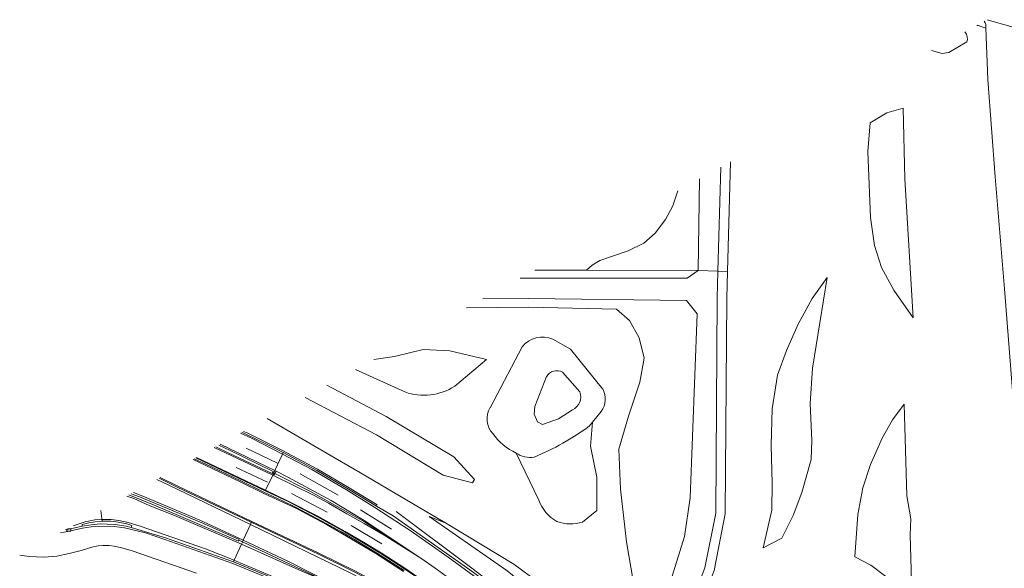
# Model space of a CAD drawing. Header units: metres. Extents: x 120324 to 133000, y 395500 to 402438.
# Tile 69 of 95: x 126889 to 127078, y 402305 to 402411. Entities that reach past the tile are written whole.
import ezdxf

# ---------------------------------------------------------------- set-up
doc = ezdxf.new("R2010")
doc.units = ezdxf.units.M
doc.layers.add('gt-symb-kolk', color=7, linetype='Continuous', lineweight=0)
doc.layers.add('gx-grn-maaiveld', color=7, linetype='Continuous', lineweight=0, true_color=0xb88d57)
doc.layers.add('gx-knt-lijn weginrichtingselement', color=7, linetype='Continuous', lineweight=0, true_color=0xb88d57)

msp = doc.modelspace()

# ---------------------------------------------------------------- linework, layer by layer
at = {"layer": 'gt-symb-kolk', "flags": 128}
for points in [[(126897.83, 402312.66), (126897.83, 402312.31), (126898.2, 402312.31)], [(126898.2, 402312.31), (126898.58, 402312.31), (126898.58, 402312.71), (126897.92, 402312.71)]]:
    msp.add_lwpolyline(points, dxfattribs=at)
at = {"layer": 'gx-grn-maaiveld'}
for p, q in [((127081.68, 402408.74), (127074.91, 402410.71)), ((127019.31, 402362.46), (126997.84, 402362.51)), ((127023.11, 402362.34), (127019.31, 402362.46)), ((127023.11, 402362.34), (127024.93, 402362.28)), ((126979.29, 402336.05), (126985.4, 402347.76)), ((126993.22, 402342.91), (126996.52, 402339.09)), ((126998.98, 402333.28), (127000.64, 402335.32)), ((126998.98, 402333.28), (126998.35, 402332.52)), ((126984.27, 402327.32), (126988.62, 402318.27)), ((126937.46, 402323.61), (126937.62, 402323.5)), ((126931.61, 402310.23), (126930.93, 402310.54))]:
    msp.add_line(p, q, dxfattribs=at)
at = {"layer": 'gx-grn-maaiveld', "flags": 128}
for points in [[(127074.66, 402409.06), (127073.16, 402409.58), (127072.94, 402409.62)], [(127091.05, 402234.67), (127090.92, 402235.63), (127088.79, 402251.41), (127086.8, 402265.22), (127084.23, 402286.27), (127081.19, 402321.36), (127078.24, 402358.94), (127076.45, 402380.46), (127075.02, 402399.19), (127074.66, 402409.06)], [(127070.99, 402406.42), (127067.55, 402404.38), (127066.24, 402404.22), (127064.19, 402404.78)], [(127058.77, 402393.69), (127059.09, 402380.11), (127060.65, 402353.35), (127056.94, 402358.65), (127054.58, 402363), (127053.25, 402367.25), (127052.48, 402372.66), (127051.95, 402385.38), (127052.37, 402390.86), (127055.58, 402392.77), (127058.77, 402393.69)], [(127023.11, 402362.34), (127023.65, 402382.33)], [(127025.5, 402383.35), (127024.93, 402362.28)], [(127019.31, 402362.46), (127019.58, 402380.08)], [(126997.84, 402362.51), (126998.92, 402363.5), (127000.36, 402364.39), (127005.85, 402366.21), (127008.86, 402367.69), (127011.05, 402369.61), (127012.98, 402372.25), (127014.42, 402374.88), (127015.38, 402377.75)], [(127019.31, 402362.46), (127017.19, 402360.97), (126985.04, 402360.95)], [(126997.84, 402362.51), (126987.84, 402362.5)], [(127024.93, 402362.28), (127024.79, 402357.08), (127024.52, 402315.6), (127022.37, 402304.71), (127018.41, 402294.36), (127017.27, 402292.42), (127014.87, 402290.35), (127011.79, 402291.53)], [(127013.04, 402292.92), (127014.5, 402292.43), (127015.85, 402293.6), (127016.76, 402295.15), (127020.61, 402305.22), (127022.7, 402315.78), (127022.97, 402357.11), (127023.11, 402362.34)], [(127037.58, 402315.33), (127039.22, 402319.76), (127041.04, 402326.11), (127041.14, 402329.73), (127040.86, 402336.84), (127041.27, 402343.63), (127044.09, 402361.12), (127041.25, 402357.08), (127038.56, 402352.13), (127036.28, 402347.08), (127034.59, 402342.3), (127033.56, 402335.82), (127033.33, 402328.8), (127033.53, 402321.55), (127033.46, 402316.31), (127031.82, 402309.07), (127035.4, 402310.96), (127037.58, 402315.33)], [(127009.45, 402293.51), (127008.35, 402295.26), (127006.8, 402302.74), (127005.5, 402310.21), (127004.33, 402320.39), (127004.01, 402328.1), (127005.9, 402334.45), (127008.1, 402340.98), (127008.89, 402345.57), (127007.95, 402349.51), (127006.1, 402352.84), (127003.59, 402355.04), (126986.68, 402355.37), (126974.74, 402355.25)], [(126977.84, 402356.97), (126986.7, 402357.07), (127017.07, 402356.65), (127019.12, 402354.14), (127017.76, 402318.7), (127016.68, 402311.28), (127012.78, 402298.72), (127010.76, 402294.77)], [(126991.36, 402349.23), (126994.71, 402347.33), (127000.92, 402339.7)], [(126972.45, 402340.21), (126978.57, 402345.31), (126971.53, 402346.96), (126966.37, 402347.25), (126960.88, 402345.92), (126956.86, 402345.35)], [(126953.39, 402343.43), (126962.88, 402339.08)], [(126990.1, 402342.02), (126987.9, 402336.27), (126987.74, 402334.79), (126988.39, 402333.36), (126989.34, 402332.82), (126992.43, 402333.9), (126995.14, 402335.64)], [(126943.65, 402338.04), (126957.4, 402330.84), (126970.25, 402323.07), (126975.85, 402321.61), (126976.25, 402322.21), (126972.26, 402326.57), (126959.26, 402334.38), (126947.85, 402340.36)], [(127052.43, 402325.09), (127054.67, 402330.18), (127056.7, 402333.69), (127058.96, 402336.74), (127059.44, 402319.1), (127060.24, 402314.69), (127060.07, 402311.56), (127060.5, 402298.1), (127055.39, 402303.59), (127052.55, 402305.74), (127049.42, 402307.34), (127050.04, 402315.51), (127051, 402320.64), (127052.43, 402325.09)], [(126936.36, 402334), (126949.43, 402326.36), (126954.35, 402323.49), (126969.32, 402314.69), (126969.44, 402314.62), (126970.68, 402313.87)], [(126998.98, 402333.28), (126998.55, 402328.63), (126999.83, 402322.69), (126999.79, 402316.27), (126997.06, 402314.04)], [(126931.51, 402331.32), (126932.4, 402330.91), (126936.08, 402329.11), (126939.08, 402327.62), (126939.47, 402327.4)], [(126931.84, 402331.5), (126932.53, 402331.18), (126936.21, 402329.38), (126939.22, 402327.88), (126946.04, 402324.23), (126952.15, 402320.63), (126957.55, 402317.37), (126957.39, 402317.11)], [(126927.05, 402328.84), (126929.26, 402327.79), (126937.55, 402323.78), (126937.46, 402323.61)], [(126937.46, 402323.61), (126937.34, 402323.36), (126928.88, 402327.35), (126926.47, 402328.52)], [(126937.62, 402323.5), (126937.84, 402323.97), (126939.34, 402327.11), (126939.47, 402327.4)], [(126957.39, 402317.11), (126951.99, 402320.37), (126945.9, 402323.97), (126939.47, 402327.4)], [(126962.59, 402304.56), (126957.3, 402307.97), (126953.69, 402310.11), (126950.55, 402311.97), (126947.77, 402313.55), (126945.04, 402315.03), (126941.86, 402316.69), (126935.75, 402319.56), (126931.06, 402321.86), (126924.58, 402324.92), (126922.11, 402326.11)], [(126922.32, 402326.23), (126924.54, 402325.16), (126931.15, 402322.04), (126935.83, 402319.74), (126939.18, 402318.17), (126941.95, 402316.86), (126947.86, 402313.73), (126950.65, 402312.14), (126953.79, 402310.28), (126957.4, 402308.14), (126962.7, 402304.73)], [(126922.64, 402326.4), (126935.99, 402320.07)], [(126937.62, 402323.5), (126937.43, 402323.09), (126936.03, 402320.16), (126935.99, 402320.07)], [(127015.07, 402262.73), (127013.9, 402264.21), (127008.79, 402270.2), (127001.17, 402278.26), (126995.23, 402283.85), (126989.28, 402289.1), (126982.46, 402294.84), (126973.6, 402301.59), (126968.72, 402305.17), (126965.94, 402307.07), (126955.08, 402314.07), (126944.69, 402319.91), (126937.81, 402323.4), (126937.62, 402323.5)], [(126915.59, 402322.5), (126919.08, 402320.78), (126933.32, 402314)], [(126915.8, 402322.62), (126919.17, 402320.97), (126933.3, 402314.24), (126946.34, 402308.05), (126953.09, 402304.69), (126959.29, 402301.42), (126966.49, 402297.06), (126972.21, 402293.29), (126977.51, 402289.59), (126982.19, 402285.98), (126986.67, 402282.37), (126990.69, 402278.97), (126995.11, 402274.96), (126999.26, 402270.74), (127002.85, 402267.06), (127005.35, 402264.2), (127008.56, 402260.53), (127010.12, 402258.67)], [(126930.93, 402310.54), (126930.85, 402310.39), (126914.5, 402317.33), (126909.76, 402319.26), (126909.75, 402319.27)], [(126930.93, 402310.54), (126931, 402310.69), (126924.14, 402313.74), (126911.77, 402318.92), (126910.17, 402319.5)], [(127012.55, 402260.66), (127012.31, 402260.96), (127007.24, 402266.9), (127002.84, 402271.73), (126998.63, 402276.02), (126993.52, 402280.96), (126989.57, 402284.57), (126980.86, 402291.86), (126976.5, 402295.3), (126972.29, 402298.44), (126966.98, 402302.19), (126962.8, 402305.06), (126958.23, 402308.01), (126954.84, 402310.07), (126951.35, 402312.12), (126946.06, 402315.07), (126940.38, 402317.98), (126935.99, 402320.07)], [(126904.61, 402314.23), (126904.34, 402316.27)], [(126957.39, 402317.11), (126960.61, 402315.21), (126975.38, 402304.87), (126979.75, 402301.62), (126986.15, 402296.61), (126995.94, 402288.2)], [(126900.8, 402313.24), (126900.75, 402313.57), (126902.08, 402313.92), (126903.25, 402314.11), (126904.61, 402314.23)], [(126900.8, 402313.24), (126902.47, 402313.5), (126904.22, 402313.67), (126905.59, 402313.65), (126907.13, 402313.57), (126909.24, 402313.26), (126910.21, 402313)], [(126904.61, 402314.23), (126906.26, 402314.2), (126907.68, 402314.04), (126909.37, 402313.67), (126910.33, 402313.39), (126910.21, 402313)], [(126931.61, 402310.23), (126931.74, 402310.58), (126933.13, 402313.58), (126933.32, 402314)], [(126933.32, 402314), (126946.25, 402307.87), (126953, 402304.52), (126959.2, 402301.25), (126966.38, 402296.89), (126972.09, 402293.13), (126977.39, 402289.43), (126982.07, 402285.82), (126986.54, 402282.21), (126990.56, 402278.82), (126994.97, 402274.82), (126999.11, 402270.6), (127002.71, 402266.92), (127005.2, 402264.07), (127008.41, 402260.4), (127009.97, 402258.54)], [(126970.68, 402313.87), (126970.28, 402314.03), (126967.52, 402315.12), (126982.27, 402304.84), (126996.24, 402293.69), (126998.86, 402291.7)], [(126970.68, 402313.87), (126971.53, 402313.36), (126983.83, 402305.97), (126988.5, 402302.48), (127000.08, 402293.79), (127002.95, 402291.36), (127005.12, 402291.62), (127015.47, 402285.54), (127015.57, 402285.61)], [(126896.6, 402311.98), (126898.03, 402312.25), (126900.86, 402312.89), (126902.51, 402313.15), (126905.56, 402313.25), (126906.93, 402313.2), (126908.92, 402312.94), (126912.94, 402311.95), (126916.7, 402310.67), (126929.74, 402306.05), (126938.5, 402302.48), (126941.7, 402301.1), (126946.15, 402298.9), (126946.3, 402299.22)], [(126897.57, 402312.52), (126897.95, 402312.59), (126900.8, 402313.24)], [(126910.21, 402313), (126916.81, 402311), (126929.87, 402306.38)], [(126929.87, 402306.38), (126930.01, 402306.7), (126931.45, 402309.81), (126931.59, 402310.17), (126931.61, 402310.23)], [(126931.61, 402310.23), (126947.53, 402302.71), (126954.23, 402299.46), (126957.15, 402297.94), (126959.68, 402296.51), (126962.79, 402294.7), (126964.71, 402293.54), (126968.29, 402291.29), (126977.44, 402284.89), (126983.96, 402279.7), (126990.34, 402274.07), (126995.62, 402269.06), (127001.65, 402262.7), (127006.95, 402256.6), (127007.2, 402256.28)], [(126922.77, 402304.19), (126910.38, 402308.51), (126908.4, 402309.09), (126906.93, 402309.4), (126905.99, 402309.54), (126904.83, 402309.54), (126903.86, 402309.48), (126902.61, 402309.23), (126900.58, 402308.59), (126898.27, 402307.99), (126895.87, 402307.49), (126893.4, 402307.31), (126890.6, 402307.43), (126888.75, 402307.64)], [(126929.87, 402306.38), (126938.64, 402302.8), (126941.85, 402301.42), (126946.3, 402299.22)]]:
    msp.add_lwpolyline(points, dxfattribs=at)
at = {"layer": 'gx-grn-maaiveld'}
for centre, radius, start, end in [((127072.72, 402409.32), 1.96, 352.2626, 33.5235), ((127069.16, 402407.08), 1.95, 340.2066, 40.6858), ((126989.33, 402344.66), 5, 66.0726, 141.7328), ((126992.12, 402340.83), 2.34, 62.2053, 149.5348), ((126966.53, 402349.18), 10.75, 250.1125, 303.4259), ((126993.94, 402338.12), 2.76, 295.8341, 20.7803), ((126997.43, 402337.72), 4.01, 323.2267, 29.42), ((126982.81, 402333.89), 4.13, 148.3766, 222.9557), ((126969.51, 402371.32), 48.35, 292.1808, 306.6225), ((126988.7, 402337.18), 10.8, 214.3788, 245.8095), ((126986.94, 402331.11), 4.63, 234.87, 280.3227), ((126995.78, 402320.85), 7.61, 199.7779, 241.2679), ((126994.78, 402321.1), 7.42, 248.999, 287.8689)]:
    msp.add_arc(centre, radius, start, end, dxfattribs=at)
at = {"layer": 'gx-knt-lijn weginrichtingselement', "linetype": 'Continuous', "lineweight": 0}
for p, q in [((126938.35, 402325.39), (126932.34, 402328.28)), ((126936.43, 402321.73), (126930.43, 402324.53)), ((126950.02, 402319.23), (126942.72, 402323.34)), ((126947.92, 402315.96), (126941.06, 402319.54)), ((126960.26, 402312.65), (126954.32, 402316.41)), ((126958.41, 402309.84), (126952.54, 402313.39))]:
    msp.add_line(p, q, dxfattribs=at)
at = {"layer": 'gx-knt-lijn weginrichtingselement', "linetype": 'Continuous', "lineweight": 0, "flags": 128}
for points in [[(126931.22, 402331.16), (126933.21, 402330.24), (126939.34, 402327.11), (126944.97, 402324.13), (126951.66, 402320.27), (126957.11, 402316.87), (126963.9, 402312.39), (126971.2, 402307.29), (126978.57, 402301.88), (126987.84, 402294.54), (126992.47, 402290.66), (126995.62, 402287.84), (126996.88, 402286.71), (127001.3, 402282.58), (127006.59, 402277.34), (127013.64, 402269.41), (127017.59, 402264.79), (127019.22, 402262.88), (127024.92, 402255.35), (127033.11, 402242.88), (127035.83, 402238.34), (127036.22, 402237.7)], [(126927.33, 402329), (126937.84, 402323.97), (126938.07, 402323.85)], [(126937.59, 402323.02), (126937.43, 402323.09), (126930.64, 402326.25), (126926.19, 402328.37)], [(126922.75, 402326.46), (126936.03, 402320.16), (126940.42, 402318.08), (126946.1, 402315.16), (126951.4, 402312.21), (126954.89, 402310.15), (126958.28, 402308.1), (126962.86, 402305.14), (126967.04, 402302.27), (126972.35, 402298.52), (126976.56, 402295.38), (126980.93, 402291.93), (126984.95, 402288.6), (126989.57, 402284.67), (126993.59, 402281.03), (126998.7, 402276.09), (127002.92, 402271.8), (127007.32, 402266.97), (127012.39, 402261.03), (127012.62, 402260.72), (127016.91, 402255.23), (127020.91, 402249.84), (127024.52, 402244.45), (127028.44, 402238.25)], [(126938.07, 402323.85), (126937.81, 402323.4), (126937.59, 402323.02), (126945.43, 402319.17), (126948.18, 402317.66), (126951.67, 402315.62), (126955.01, 402313.79), (126958.91, 402311.49), (126965.94, 402307.07), (126955.05, 402314.35), (126948.65, 402318.17), (126940.32, 402322.7), (126938.07, 402323.85)], [(126915.16, 402322.26), (126917.45, 402321.15), (126933.13, 402313.58), (126952.48, 402304.22), (126958.6, 402301), (126964.58, 402297.49), (126972.03, 402292.7), (126977.12, 402289.17), (126981.51, 402285.8), (126985.44, 402282.65), (126988.81, 402279.8), (126992.9, 402276.14), (126997.28, 402271.95), (127001.02, 402268.15), (127004.25, 402264.63), (127007.24, 402261.27), (127009.35, 402258.73), (127009.69, 402258.31), (127011.66, 402255.85), (127015.15, 402251.26), (127017.79, 402247.6), (127020.56, 402243.63), (127023.87, 402238.58)], [(126910.62, 402319.75), (126912.42, 402319.04), (126923.27, 402314.46), (126931.74, 402310.58)], [(126931.45, 402309.81), (126918.51, 402315.28), (126913.68, 402317.24), (126910.7, 402318.56), (126909.37, 402319.04), (126909.35, 402319.04)], [(126961.19, 402316.07), (126975.76, 402305.19), (126985.68, 402297.53), (126992.68, 402291.78), (126996.86, 402288.74), (126997.07, 402288.52), (127001.54, 402285.33)], [(126946.05, 402299.84), (126940.96, 402302.1), (126937.74, 402303.46), (126930.43, 402306.53), (126930.01, 402306.7), (126924.52, 402308.88), (126911.91, 402313.28), (126909.61, 402313.95), (126907.81, 402314.32), (126906.35, 402314.54), (126904.69, 402314.54), (126903.22, 402314.45), (126901.37, 402314.08), (126899.2, 402313.4), (126899.12, 402313.38)], [(126931.74, 402310.58), (126940.33, 402306.54), (126954.23, 402299.46), (126947.38, 402302.71), (126942.47, 402304.88), (126931.45, 402309.81), (126931.59, 402310.17), (126931.61, 402310.23), (126931.74, 402310.58)], [(126965.94, 402307.07), (126968.72, 402305.17), (126973.6, 402301.59), (126982.46, 402294.84), (126989.28, 402289.1), (126995.23, 402283.85), (127001.17, 402278.26), (127008.79, 402270.2), (127013.9, 402264.21), (127015.07, 402262.73), (127019.54, 402257.12), (127024.22, 402250.61), (127030.31, 402241.38), (127032.33, 402237.97)]]:
    msp.add_lwpolyline(points, dxfattribs=at)

doc.saveas('drawing.dxf')
